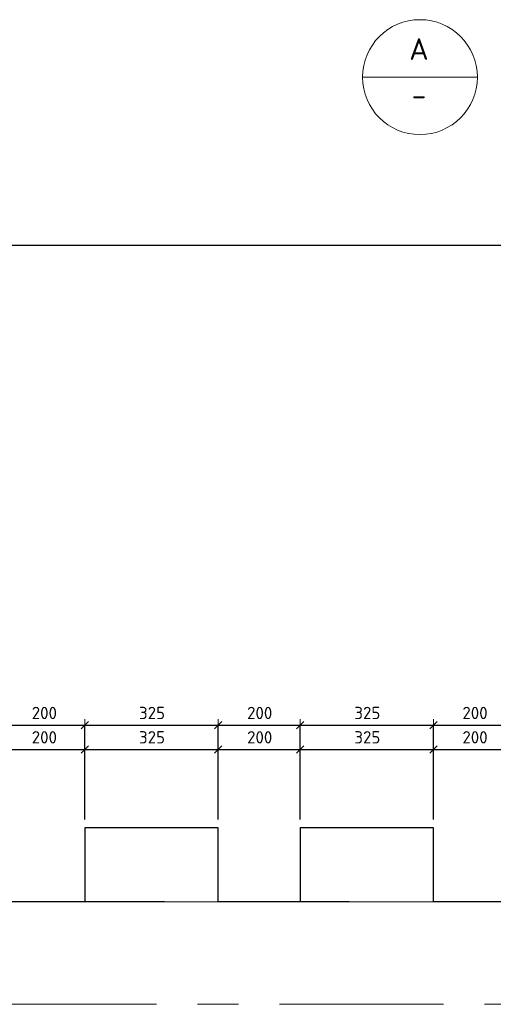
# Model space of a CAD drawing. Header units: metres. Extents: x -38 to 97, y -15 to 21.
# Tile 14 of 225: x 74.12 to 75.28, y -6.1 to -3.7. Entities that reach past the tile are written whole.
import ezdxf

# ---------------------------------------------------------------- set-up
doc = ezdxf.new("R2010")
doc.units = ezdxf.units.M
doc.header["$PDMODE"] = 65
doc.linetypes.add('______11', pattern=[0.5, 0.4, -0.05, 0, -0.05])
doc.linetypes.add('______5', pattern=[1.1, 0.8, -0.1, 0.1, -0.1])
for name, color, linetype, lineweight in [('XR$4$Общий слой (1)_1', 7, 'Continuous', 13), ('XR$4$Осевая линия (1)', 7, '______5', 13), ('XR$4$Перекрытие (1)', 7, 'Continuous', 35), ('XR$4$Размерная линия (1)', 7, 'Continuous', 13), ('XR$6$Общий слой (1)_1', 7, 'Continuous', 13), ('XR$6$Осевая линия (1)', 7, '______5', 13), ('XR$6$Перекрытие (1)', 7, 'Continuous', 35), ('XR$6$Размерная линия (1)', 7, 'Continuous', 13)]:
    doc.layers.add(name, color=color, linetype=linetype, lineweight=lineweight)
doc.styles.add('ISOCPEUR', font='txt')
doc.dimstyles.new('DIMSTYLE_24', dxfattribs={"dimtxt": 0.03, "dimasz": 0.03, "dimexe": 0, "dimexo": 0, "dimgap": 0.015, "dimtad": 2, "dimdec": 0, "dimlfac": 1000, "dimrnd": 5, "dimzin": 12, "dimdsep": 46, "dimtxsty": 'ISOCPEUR', "dimblk1": 'ALL_ML_STRICH', "dimblk2": 'ALL_ML_STRICH', "dimsah": 1, "dimcen": 0, "dimclrd": 7, "dimclre": 256, "dimclrt": 7, "dimadec": 0, "dimazin": 0, "dimtfac": 1, "dimtdec": 0, "dimtix": 1, "dimtmove": 2, "dimatfit": 3, "dimfxl": 0, "dimtzin": 0, "dimlwd": 0, "dimlwe": -3, "dimarcsym": 0})
pattern_1 = [(0, (0.45, 0.45), (0.225, 0.225), [0.225, -0.225]), (90, (0.45, 0.45), (-0.225, 0.225), [0.225, -0.225])]

# ---------------------------------------------------------------- blocks, each defined once
blk = doc.blocks.new('ALL_ML_STRICH')
at = {"color": 0, "linetype": 'ByBlock', "lineweight": -2}
for p, q in [((-1, 0), (0.5, 0)), ((-0.3, -0.3), (0.3, 0.3)), ((0, -0.5), (0, 0.5))]:
    blk.add_line(p, q, dxfattribs=at)
blk = doc.blocks.new('*D378')
at = {"layer": 'DEFPOINTS', "color": 7, "linetype": 'Continuous', "lineweight": 13, "transparency": 33554687}
for p in [(74.0806, -5.42), (74.0806, -5.6699), (74.2806, -5.6699)]:
    blk.add_point(p, dxfattribs=at)
at = {"layer": 'XR$4$Размерная линия (1)', "color": 9, "linetype": 'Continuous', "lineweight": -2, "true_color": 0xc7c7c7, "transparency": 33554687}
for p, q in [((74.0806, -5.6499), (74.0806, -5.42)), ((74.2806, -5.6499), (74.2806, -5.42))]:
    blk.add_line(p, q, dxfattribs=at)
at = {"layer": 'XR$4$Размерная линия (1)', "color": 7, "linetype": 'Continuous', "lineweight": -2, "transparency": 33554687}
blk.add_line((74.0806, -5.42), (74.2806, -5.42), dxfattribs=at)
at = {"layer": 'XR$4$Размерная линия (1)', "color": 7, "linetype": 'Continuous', "lineweight": 13, "transparency": 33554687, "xscale": 0.03, "yscale": 0.03, "zscale": 0.03, "rotation": 180}
blk.add_blockref('ALL_ML_STRICH', (74.0806, -5.42), dxfattribs=at)
at = {"layer": 'XR$4$Размерная линия (1)', "color": 7, "linetype": 'Continuous', "lineweight": 13, "transparency": 33554687, "xscale": 0.03, "yscale": 0.03, "zscale": 0.03}
blk.add_blockref('ALL_ML_STRICH', (74.2806, -5.42), dxfattribs=at)
at = {"layer": 'XR$4$Размерная линия (1)', "color": 7, "linetype": 'Continuous', "lineweight": 13, "transparency": 33554687, "insert": (74.1821, -5.39), "char_height": 0.03, "width": 0.09, "attachment_point": 5, "style": 'ISOCPEUR'}
blk.add_mtext('\\A1;{200}', dxfattribs=at)
blk = doc.blocks.new('*D379')
at = {"layer": 'DEFPOINTS', "color": 7, "linetype": 'Continuous', "lineweight": 13, "transparency": 33554687}
for p in [(74.2806, -5.42), (74.2806, -5.6699), (74.6056, -5.6699)]:
    blk.add_point(p, dxfattribs=at)
at = {"layer": 'XR$4$Размерная линия (1)', "color": 9, "linetype": 'Continuous', "lineweight": -2, "true_color": 0xc7c7c7, "transparency": 33554687}
for p, q in [((74.2806, -5.6499), (74.2806, -5.42)), ((74.6056, -5.6499), (74.6056, -5.42))]:
    blk.add_line(p, q, dxfattribs=at)
at = {"layer": 'XR$4$Размерная линия (1)', "color": 7, "linetype": 'Continuous', "lineweight": -2, "transparency": 33554687}
blk.add_line((74.2806, -5.42), (74.6056, -5.42), dxfattribs=at)
at = {"layer": 'XR$4$Размерная линия (1)', "color": 7, "linetype": 'Continuous', "lineweight": 13, "transparency": 33554687, "xscale": 0.03, "yscale": 0.03, "zscale": 0.03, "rotation": 180}
blk.add_blockref('ALL_ML_STRICH', (74.2806, -5.42), dxfattribs=at)
at = {"layer": 'XR$4$Размерная линия (1)', "color": 7, "linetype": 'Continuous', "lineweight": 13, "transparency": 33554687, "xscale": 0.03, "yscale": 0.03, "zscale": 0.03}
blk.add_blockref('ALL_ML_STRICH', (74.6056, -5.42), dxfattribs=at)
at = {"layer": 'XR$4$Размерная линия (1)', "color": 7, "linetype": 'Continuous', "lineweight": 13, "transparency": 33554687, "insert": (74.4446, -5.39), "char_height": 0.03, "width": 0.09, "attachment_point": 5, "style": 'ISOCPEUR'}
blk.add_mtext('\\A1;{325}', dxfattribs=at)
blk = doc.blocks.new('*D380')
at = {"layer": 'DEFPOINTS', "color": 7, "linetype": 'Continuous', "lineweight": 13, "transparency": 33554687}
for p in [(74.6056, -5.42), (74.6056, -5.6699), (74.8056, -5.6699)]:
    blk.add_point(p, dxfattribs=at)
at = {"layer": 'XR$4$Размерная линия (1)', "color": 9, "linetype": 'Continuous', "lineweight": -2, "true_color": 0xc7c7c7, "transparency": 33554687}
for p, q in [((74.6056, -5.6499), (74.6056, -5.42)), ((74.8056, -5.6499), (74.8056, -5.42))]:
    blk.add_line(p, q, dxfattribs=at)
at = {"layer": 'XR$4$Размерная линия (1)', "color": 7, "linetype": 'Continuous', "lineweight": -2, "transparency": 33554687}
blk.add_line((74.6056, -5.42), (74.8056, -5.42), dxfattribs=at)
at = {"layer": 'XR$4$Размерная линия (1)', "color": 7, "linetype": 'Continuous', "lineweight": 13, "transparency": 33554687, "xscale": 0.03, "yscale": 0.03, "zscale": 0.03, "rotation": 180}
blk.add_blockref('ALL_ML_STRICH', (74.6056, -5.42), dxfattribs=at)
at = {"layer": 'XR$4$Размерная линия (1)', "color": 7, "linetype": 'Continuous', "lineweight": 13, "transparency": 33554687, "xscale": 0.03, "yscale": 0.03, "zscale": 0.03}
blk.add_blockref('ALL_ML_STRICH', (74.8056, -5.42), dxfattribs=at)
at = {"layer": 'XR$4$Размерная линия (1)', "color": 7, "linetype": 'Continuous', "lineweight": 13, "transparency": 33554687, "insert": (74.7071, -5.39), "char_height": 0.03, "width": 0.09, "attachment_point": 5, "style": 'ISOCPEUR'}
blk.add_mtext('\\A1;{200}', dxfattribs=at)
blk = doc.blocks.new('*D381')
at = {"layer": 'DEFPOINTS', "color": 7, "linetype": 'Continuous', "lineweight": 13, "transparency": 33554687}
for p in [(74.8056, -5.42), (74.8056, -5.6699), (75.1306, -5.6699)]:
    blk.add_point(p, dxfattribs=at)
at = {"layer": 'XR$4$Размерная линия (1)', "color": 9, "linetype": 'Continuous', "lineweight": -2, "true_color": 0xc7c7c7, "transparency": 33554687}
for p, q in [((74.8056, -5.6499), (74.8056, -5.42)), ((75.1306, -5.6499), (75.1306, -5.42))]:
    blk.add_line(p, q, dxfattribs=at)
at = {"layer": 'XR$4$Размерная линия (1)', "color": 7, "linetype": 'Continuous', "lineweight": -2, "transparency": 33554687}
blk.add_line((74.8056, -5.42), (75.1306, -5.42), dxfattribs=at)
at = {"layer": 'XR$4$Размерная линия (1)', "color": 7, "linetype": 'Continuous', "lineweight": 13, "transparency": 33554687, "xscale": 0.03, "yscale": 0.03, "zscale": 0.03, "rotation": 180}
blk.add_blockref('ALL_ML_STRICH', (74.8056, -5.42), dxfattribs=at)
at = {"layer": 'XR$4$Размерная линия (1)', "color": 7, "linetype": 'Continuous', "lineweight": 13, "transparency": 33554687, "xscale": 0.03, "yscale": 0.03, "zscale": 0.03}
blk.add_blockref('ALL_ML_STRICH', (75.1306, -5.42), dxfattribs=at)
at = {"layer": 'XR$4$Размерная линия (1)', "color": 7, "linetype": 'Continuous', "lineweight": 13, "transparency": 33554687, "insert": (74.9696, -5.39), "char_height": 0.03, "width": 0.09, "attachment_point": 5, "style": 'ISOCPEUR'}
blk.add_mtext('\\A1;{325}', dxfattribs=at)
blk = doc.blocks.new('*D382')
at = {"layer": 'DEFPOINTS', "color": 7, "linetype": 'Continuous', "lineweight": 13, "transparency": 33554687}
for p in [(75.1306, -5.42), (75.1306, -5.6699), (75.3306, -5.6699)]:
    blk.add_point(p, dxfattribs=at)
at = {"layer": 'XR$4$Размерная линия (1)', "color": 9, "linetype": 'Continuous', "lineweight": -2, "true_color": 0xc7c7c7, "transparency": 33554687}
for p, q in [((75.1306, -5.6499), (75.1306, -5.42)), ((75.3306, -5.6499), (75.3306, -5.42))]:
    blk.add_line(p, q, dxfattribs=at)
at = {"layer": 'XR$4$Размерная линия (1)', "color": 7, "linetype": 'Continuous', "lineweight": -2, "transparency": 33554687}
blk.add_line((75.1306, -5.42), (75.3306, -5.42), dxfattribs=at)
at = {"layer": 'XR$4$Размерная линия (1)', "color": 7, "linetype": 'Continuous', "lineweight": 13, "transparency": 33554687, "xscale": 0.03, "yscale": 0.03, "zscale": 0.03, "rotation": 180}
blk.add_blockref('ALL_ML_STRICH', (75.1306, -5.42), dxfattribs=at)
at = {"layer": 'XR$4$Размерная линия (1)', "color": 7, "linetype": 'Continuous', "lineweight": 13, "transparency": 33554687, "xscale": 0.03, "yscale": 0.03, "zscale": 0.03}
blk.add_blockref('ALL_ML_STRICH', (75.3306, -5.42), dxfattribs=at)
at = {"layer": 'XR$4$Размерная линия (1)', "color": 7, "linetype": 'Continuous', "lineweight": 13, "transparency": 33554687, "insert": (75.2321, -5.39), "char_height": 0.03, "width": 0.09, "attachment_point": 5, "style": 'ISOCPEUR'}
blk.add_mtext('\\A1;{200}', dxfattribs=at)
blk = doc.blocks.new('*D728')
at = {"layer": 'DEFPOINTS', "color": 7, "linetype": 'Continuous', "lineweight": 13, "transparency": 33554687}
for p in [(74.0806, -5.4793), (74.0806, -5.6699), (74.2806, -5.6699)]:
    blk.add_point(p, dxfattribs=at)
at = {"layer": 'XR$6$Размерная линия (1)', "color": 9, "linetype": 'Continuous', "lineweight": -2, "true_color": 0xc7c7c7, "transparency": 33554687}
for p, q in [((74.0806, -5.6499), (74.0806, -5.4793)), ((74.2806, -5.6499), (74.2806, -5.4793))]:
    blk.add_line(p, q, dxfattribs=at)
at = {"layer": 'XR$6$Размерная линия (1)', "color": 7, "linetype": 'Continuous', "lineweight": -2, "transparency": 33554687}
blk.add_line((74.0806, -5.4793), (74.2806, -5.4793), dxfattribs=at)
at = {"layer": 'XR$6$Размерная линия (1)', "color": 7, "linetype": 'Continuous', "lineweight": 13, "transparency": 33554687, "xscale": 0.03, "yscale": 0.03, "zscale": 0.03, "rotation": 180}
blk.add_blockref('ALL_ML_STRICH', (74.0806, -5.4793), dxfattribs=at)
at = {"layer": 'XR$6$Размерная линия (1)', "color": 7, "linetype": 'Continuous', "lineweight": 13, "transparency": 33554687, "xscale": 0.03, "yscale": 0.03, "zscale": 0.03}
blk.add_blockref('ALL_ML_STRICH', (74.2806, -5.4793), dxfattribs=at)
at = {"layer": 'XR$6$Размерная линия (1)', "color": 7, "linetype": 'Continuous', "lineweight": 13, "transparency": 33554687, "insert": (74.1821, -5.4493), "char_height": 0.03, "width": 0.09, "attachment_point": 5, "style": 'ISOCPEUR'}
blk.add_mtext('\\A1;{200}', dxfattribs=at)
blk = doc.blocks.new('*D729')
at = {"layer": 'DEFPOINTS', "color": 7, "linetype": 'Continuous', "lineweight": 13, "transparency": 33554687}
for p in [(74.2806, -5.4793), (74.2806, -5.6699), (74.6056, -5.6699)]:
    blk.add_point(p, dxfattribs=at)
at = {"layer": 'XR$6$Размерная линия (1)', "color": 9, "linetype": 'Continuous', "lineweight": -2, "true_color": 0xc7c7c7, "transparency": 33554687}
for p, q in [((74.2806, -5.6499), (74.2806, -5.4793)), ((74.6056, -5.6499), (74.6056, -5.4793))]:
    blk.add_line(p, q, dxfattribs=at)
at = {"layer": 'XR$6$Размерная линия (1)', "color": 7, "linetype": 'Continuous', "lineweight": -2, "transparency": 33554687}
blk.add_line((74.2806, -5.4793), (74.6056, -5.4793), dxfattribs=at)
at = {"layer": 'XR$6$Размерная линия (1)', "color": 7, "linetype": 'Continuous', "lineweight": 13, "transparency": 33554687, "xscale": 0.03, "yscale": 0.03, "zscale": 0.03, "rotation": 180}
blk.add_blockref('ALL_ML_STRICH', (74.2806, -5.4793), dxfattribs=at)
at = {"layer": 'XR$6$Размерная линия (1)', "color": 7, "linetype": 'Continuous', "lineweight": 13, "transparency": 33554687, "xscale": 0.03, "yscale": 0.03, "zscale": 0.03}
blk.add_blockref('ALL_ML_STRICH', (74.6056, -5.4793), dxfattribs=at)
at = {"layer": 'XR$6$Размерная линия (1)', "color": 7, "linetype": 'Continuous', "lineweight": 13, "transparency": 33554687, "insert": (74.4446, -5.4493), "char_height": 0.03, "width": 0.09, "attachment_point": 5, "style": 'ISOCPEUR'}
blk.add_mtext('\\A1;{325}', dxfattribs=at)
blk = doc.blocks.new('*D730')
at = {"layer": 'DEFPOINTS', "color": 7, "linetype": 'Continuous', "lineweight": 13, "transparency": 33554687}
for p in [(74.6056, -5.4793), (74.6056, -5.6699), (74.8056, -5.6699)]:
    blk.add_point(p, dxfattribs=at)
at = {"layer": 'XR$6$Размерная линия (1)', "color": 9, "linetype": 'Continuous', "lineweight": -2, "true_color": 0xc7c7c7, "transparency": 33554687}
for p, q in [((74.6056, -5.6499), (74.6056, -5.4793)), ((74.8056, -5.6499), (74.8056, -5.4793))]:
    blk.add_line(p, q, dxfattribs=at)
at = {"layer": 'XR$6$Размерная линия (1)', "color": 7, "linetype": 'Continuous', "lineweight": -2, "transparency": 33554687}
blk.add_line((74.6056, -5.4793), (74.8056, -5.4793), dxfattribs=at)
at = {"layer": 'XR$6$Размерная линия (1)', "color": 7, "linetype": 'Continuous', "lineweight": 13, "transparency": 33554687, "xscale": 0.03, "yscale": 0.03, "zscale": 0.03, "rotation": 180}
blk.add_blockref('ALL_ML_STRICH', (74.6056, -5.4793), dxfattribs=at)
at = {"layer": 'XR$6$Размерная линия (1)', "color": 7, "linetype": 'Continuous', "lineweight": 13, "transparency": 33554687, "xscale": 0.03, "yscale": 0.03, "zscale": 0.03}
blk.add_blockref('ALL_ML_STRICH', (74.8056, -5.4793), dxfattribs=at)
at = {"layer": 'XR$6$Размерная линия (1)', "color": 7, "linetype": 'Continuous', "lineweight": 13, "transparency": 33554687, "insert": (74.7071, -5.4493), "char_height": 0.03, "width": 0.09, "attachment_point": 5, "style": 'ISOCPEUR'}
blk.add_mtext('\\A1;{200}', dxfattribs=at)
blk = doc.blocks.new('*D731')
at = {"layer": 'DEFPOINTS', "color": 7, "linetype": 'Continuous', "lineweight": 13, "transparency": 33554687}
for p in [(74.8056, -5.4793), (74.8056, -5.6699), (75.1306, -5.6699)]:
    blk.add_point(p, dxfattribs=at)
at = {"layer": 'XR$6$Размерная линия (1)', "color": 9, "linetype": 'Continuous', "lineweight": -2, "true_color": 0xc7c7c7, "transparency": 33554687}
for p, q in [((74.8056, -5.6499), (74.8056, -5.4793)), ((75.1306, -5.6499), (75.1306, -5.4793))]:
    blk.add_line(p, q, dxfattribs=at)
at = {"layer": 'XR$6$Размерная линия (1)', "color": 7, "linetype": 'Continuous', "lineweight": -2, "transparency": 33554687}
blk.add_line((74.8056, -5.4793), (75.1306, -5.4793), dxfattribs=at)
at = {"layer": 'XR$6$Размерная линия (1)', "color": 7, "linetype": 'Continuous', "lineweight": 13, "transparency": 33554687, "xscale": 0.03, "yscale": 0.03, "zscale": 0.03, "rotation": 180}
blk.add_blockref('ALL_ML_STRICH', (74.8056, -5.4793), dxfattribs=at)
at = {"layer": 'XR$6$Размерная линия (1)', "color": 7, "linetype": 'Continuous', "lineweight": 13, "transparency": 33554687, "xscale": 0.03, "yscale": 0.03, "zscale": 0.03}
blk.add_blockref('ALL_ML_STRICH', (75.1306, -5.4793), dxfattribs=at)
at = {"layer": 'XR$6$Размерная линия (1)', "color": 7, "linetype": 'Continuous', "lineweight": 13, "transparency": 33554687, "insert": (74.9696, -5.4493), "char_height": 0.03, "width": 0.09, "attachment_point": 5, "style": 'ISOCPEUR'}
blk.add_mtext('\\A1;{325}', dxfattribs=at)
blk = doc.blocks.new('*D732')
at = {"layer": 'DEFPOINTS', "color": 7, "linetype": 'Continuous', "lineweight": 13, "transparency": 33554687}
for p in [(75.1306, -5.4793), (75.1306, -5.6699), (75.3306, -5.6699)]:
    blk.add_point(p, dxfattribs=at)
at = {"layer": 'XR$6$Размерная линия (1)', "color": 9, "linetype": 'Continuous', "lineweight": -2, "true_color": 0xc7c7c7, "transparency": 33554687}
for p, q in [((75.1306, -5.6499), (75.1306, -5.4793)), ((75.3306, -5.6499), (75.3306, -5.4793))]:
    blk.add_line(p, q, dxfattribs=at)
at = {"layer": 'XR$6$Размерная линия (1)', "color": 7, "linetype": 'Continuous', "lineweight": -2, "transparency": 33554687}
blk.add_line((75.1306, -5.4793), (75.3306, -5.4793), dxfattribs=at)
at = {"layer": 'XR$6$Размерная линия (1)', "color": 7, "linetype": 'Continuous', "lineweight": 13, "transparency": 33554687, "xscale": 0.03, "yscale": 0.03, "zscale": 0.03, "rotation": 180}
blk.add_blockref('ALL_ML_STRICH', (75.1306, -5.4793), dxfattribs=at)
at = {"layer": 'XR$6$Размерная линия (1)', "color": 7, "linetype": 'Continuous', "lineweight": 13, "transparency": 33554687, "xscale": 0.03, "yscale": 0.03, "zscale": 0.03}
blk.add_blockref('ALL_ML_STRICH', (75.3306, -5.4793), dxfattribs=at)
at = {"layer": 'XR$6$Размерная линия (1)', "color": 7, "linetype": 'Continuous', "lineweight": 13, "transparency": 33554687, "insert": (75.2321, -5.4493), "char_height": 0.03, "width": 0.09, "attachment_point": 5, "style": 'ISOCPEUR'}
blk.add_mtext('\\A1;{200}', dxfattribs=at)

msp = doc.modelspace()

# ---------------------------------------------------------------- hatches: boundary and pattern name
at = {"linetype": 'Continuous', "lineweight": 13, "transparency": 33554687}
h = msp.add_hatch(dxfattribs=at)
h.set_pattern_fill('____', scale=0.225, style=0, pattern_type=2)
h.set_pattern_definition(pattern_1)
h.paths.add_polyline_path([(74.6056, -5.6699), (74.2806, -5.6699), (74.2806, -5.8499), (74.6056, -5.8499)], flags=0)
h = msp.add_hatch(dxfattribs=at)
h.set_pattern_fill('____', scale=0.225, style=0, pattern_type=2)
h.set_pattern_definition(pattern_1)
h.paths.add_polyline_path([(74.6056, -5.6699), (74.2806, -5.6699), (74.2806, -5.8499), (74.6056, -5.8499)], flags=0)
h = msp.add_hatch(dxfattribs=at)
h.set_pattern_fill('____', scale=0.225, style=0, pattern_type=2)
h.set_pattern_definition(pattern_1)
h.paths.add_polyline_path([(75.1306, -5.6699), (74.8056, -5.6699), (74.8056, -5.8499), (75.1306, -5.8499)], flags=0)
h = msp.add_hatch(dxfattribs=at)
h.set_pattern_fill('____', scale=0.225, style=0, pattern_type=2)
h.set_pattern_definition(pattern_1)
h.paths.add_polyline_path([(75.1306, -5.6699), (74.8056, -5.6699), (74.8056, -5.8499), (75.1306, -5.8499)], flags=0)

# ---------------------------------------------------------------- linework, layer by layer
at = {"color": 7, "linetype": 'Continuous', "lineweight": 13, "transparency": 33554687}
msp.add_line((74.9579, -3.8407), (75.2379, -3.8407), dxfattribs=at)
msp.add_line((74.9579, -3.8407), (75.2379, -3.8407), dxfattribs=at)
msp.add_circle((75.0979, -3.8407), 0.14, dxfattribs=at)
msp.add_circle((75.0979, -3.8407), 0.14, dxfattribs=at)
at = {"layer": 'XR$4$Общий слой (1)_1', "color": 7, "linetype": 'Continuous', "lineweight": 13, "transparency": 33554687}
msp.add_line((73.0556, -5.8499), (77.4875, -5.8499), dxfattribs=at)
at = {"layer": 'XR$4$Осевая линия (1)', "color": 253, "linetype": '______11', "lineweight": 13, "true_color": 0xa0a0a0, "transparency": 33554687}
msp.add_line((77.2556, -6.0999), (72.7332, -6.0999), dxfattribs=at)
at = {"layer": 'XR$4$Перекрытие (1)', "color": 7, "linetype": 'Continuous', "lineweight": 25, "transparency": 33554687}
for p, q in [((73.5556, -4.2499), (76.9056, -4.2499)), ((74.2806, -5.6699), (74.2806, -5.8499)), ((74.6056, -5.6699), (74.2806, -5.6699)), ((74.6056, -5.8499), (74.6056, -5.6699)), ((74.8056, -5.6699), (74.8056, -5.8499)), ((75.1306, -5.6699), (74.8056, -5.6699)), ((75.1306, -5.8499), (75.1306, -5.6699)), ((74.2806, -5.8499), (74.0806, -5.8499)), ((74.8056, -5.8499), (74.6056, -5.8499)), ((75.3306, -5.8499), (75.1306, -5.8499))]:
    msp.add_line(p, q, dxfattribs=at)
at = {"layer": 'XR$6$Общий слой (1)_1', "color": 7, "linetype": 'Continuous', "lineweight": 13, "transparency": 33554687}
msp.add_line((73.0556, -5.8499), (77.4875, -5.8499), dxfattribs=at)
at = {"layer": 'XR$6$Осевая линия (1)', "color": 253, "linetype": '______11', "lineweight": 13, "true_color": 0xa0a0a0, "transparency": 33554687}
msp.add_line((77.2556, -6.0999), (72.7332, -6.0999), dxfattribs=at)
at = {"layer": 'XR$6$Перекрытие (1)', "color": 7, "linetype": 'Continuous', "lineweight": 25, "transparency": 33554687}
for p, q in [((73.5556, -4.2499), (76.9056, -4.2499)), ((74.2806, -5.6699), (74.2806, -5.8499)), ((74.6056, -5.6699), (74.2806, -5.6699)), ((74.6056, -5.8499), (74.6056, -5.6699)), ((74.8056, -5.6699), (74.8056, -5.8499)), ((75.1306, -5.6699), (74.8056, -5.6699)), ((75.1306, -5.8499), (75.1306, -5.6699)), ((74.2806, -5.8499), (74.0806, -5.8499)), ((74.8056, -5.8499), (74.6056, -5.8499)), ((75.3306, -5.8499), (75.1306, -5.8499))]:
    msp.add_line(p, q, dxfattribs=at)

# ---------------------------------------------------------------- texts
at = {"color": 7, "linetype": 'Continuous', "lineweight": 13, "transparency": 33554687, "char_height": 0.0525, "attachment_point": 5, "style": 'ISOCPEUR'}
for s, insert, width in [('\\A1;{\\fISOCPEUR|i0|b0;\\H0.052500;\\W1.000000;\\C7;А}\\P', (75.0954, -3.7724), 0.068727), ('\\A1;{\\fISOCPEUR|i0|b0;\\H0.052500;\\W1.000000;\\C7;А}\\P', (75.0954, -3.7724), 0.068727), ('\\A1;{\\fISOCPEUR|i0|b0;\\H0.052500;\\W1.000000;\\C7;-}\\P', (75.0954, -3.8844), 0.057167), ('\\A1;{\\fISOCPEUR|i0|b0;\\H0.052500;\\W1.000000;\\C7;-}\\P', (75.0954, -3.8844), 0.057167)]:
    msp.add_mtext(s, dxfattribs=dict(at, insert=insert, width=width))

# ---------------------------------------------------------------- dimensions: what is measured, and where the dimension line sits
at = {"layer": 'XR$4$Размерная линия (1)', "color": 7, "linetype": 'Continuous', "lineweight": 13, "transparency": 33554687}
for base, p1, p2, picture, middle in [((74.2806, -5.42), (74.0806, -5.6499), (74.2806, -5.6499), '*D378', (74.1821, -5.39)), ((74.6056, -5.42), (74.2806, -5.6499), (74.6056, -5.6499), '*D379', (74.4446, -5.39)), ((74.8056, -5.42), (74.6056, -5.6499), (74.8056, -5.6499), '*D380', (74.7071, -5.39)), ((75.1306, -5.42), (74.8056, -5.6499), (75.1306, -5.6499), '*D381', (74.9696, -5.39)), ((75.3306, -5.42), (75.1306, -5.6499), (75.3306, -5.6499), '*D382', (75.2321, -5.39))]:
    dim = msp.add_linear_dim(base=base, p1=p1, p2=p2, dimstyle='DIMSTYLE_24', override={"dimpost": '<>', "dimclrd": 7, "dimclre": 9, "dimclrt": 7, "dimlwd": 0, "dimlwe": 65533}, dxfattribs=at)
    dim.commit()
    dim.dimension.update_dxf_attribs({"geometry": picture, "text_midpoint": middle, "dimtype": 160})
at = {"layer": 'XR$6$Размерная линия (1)', "color": 7, "linetype": 'Continuous', "lineweight": 13, "transparency": 33554687}
for base, p1, p2, picture, middle in [((74.2806, -5.4793), (74.0806, -5.6499), (74.2806, -5.6499), '*D728', (74.1821, -5.4493)), ((74.6056, -5.4793), (74.2806, -5.6499), (74.6056, -5.6499), '*D729', (74.4446, -5.4493)), ((74.8056, -5.4793), (74.6056, -5.6499), (74.8056, -5.6499), '*D730', (74.7071, -5.4493)), ((75.1306, -5.4793), (74.8056, -5.6499), (75.1306, -5.6499), '*D731', (74.9696, -5.4493)), ((75.3306, -5.4793), (75.1306, -5.6499), (75.3306, -5.6499), '*D732', (75.2321, -5.4493))]:
    dim = msp.add_linear_dim(base=base, p1=p1, p2=p2, dimstyle='DIMSTYLE_24', override={"dimpost": '<>', "dimclrd": 7, "dimclre": 9, "dimclrt": 7, "dimlwd": 0, "dimlwe": 65533}, dxfattribs=at)
    dim.commit()
    dim.dimension.update_dxf_attribs({"geometry": picture, "text_midpoint": middle, "dimtype": 160})

doc.saveas('drawing.dxf')
